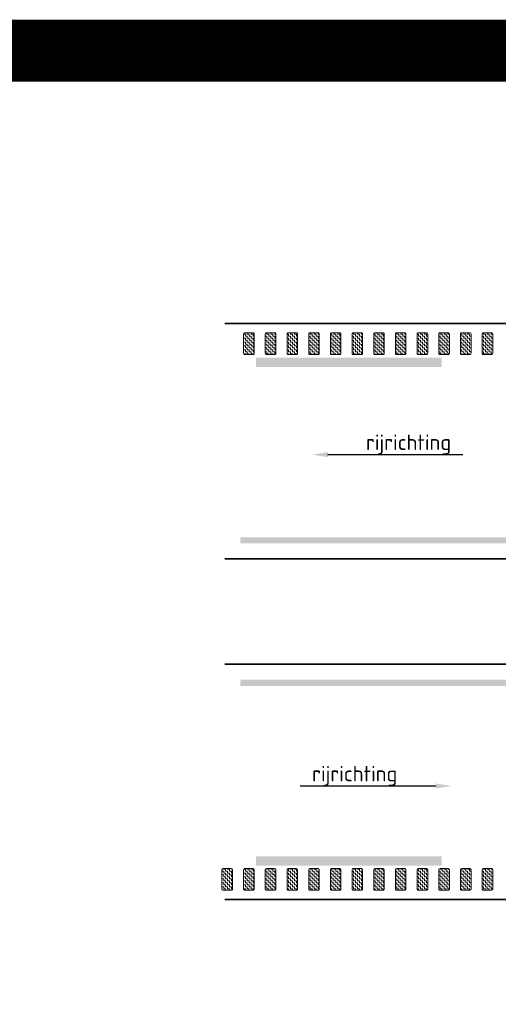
# Model space of a CAD drawing. Header units: metres. Extents: x -699 to 2316, y -1199 to 781.
# Tile 177 of 256: x -33 to -25, y -61 to -45. Entities that reach past the tile are written whole.
import ezdxf
from ezdxf import colors
from ezdxf.entities.mleader import LeaderData, LeaderLine
from ezdxf.math import Vec2, Vec3

# ---------------------------------------------------------------- set-up
doc = ezdxf.new("R2010")
doc.units = ezdxf.units.M
doc.linetypes.add('VW-3-3_STREEP', pattern=[6, 3, -3])
for name, color, linetype, lineweight in [('N-WA-VW-MARKERING_DYNAMISCH-G', 7, 'Continuous', 35), ('N-WE-KL-MANTELBUIS-G', 7, 'Continuous', 35), ('N-WE-VH-KANTVERHARDING-G', 210, 'Continuous', 35), ('N-WE-VH-VERHARDING_BETONSTRAATSTEEN-A', 252, 'Continuous', 18), ('N-WE-VW-MARKERING_LANGS_STREEP_33-G', 7, 'VW-3-3_STREEP', 13), ('N-WE-VW-MARKERING_LANGS_STREEP_DOORGETROKKEN-G', 7, 'Continuous', 13), ('X-XX-AL-T25', 7, 'Continuous', 25)]:
    doc.layers.add(name, color=color, linetype=linetype, lineweight=lineweight)
doc.styles.add('NLCS-ISO-M100-T25', font='NLCS-ISO.ttf', dxfattribs={"height": 0.25})
pattern_1 = [(90, (2.636113, 76.951647), (-0.03175, 0.03175), [0.03175, -0.03175]), (180, (2.636113, 76.983397), (-0.03175, -0.03175), [0.03175, -0.03175])]

# ---------------------------------------------------------------- blocks, each defined once
blk = doc.blocks.new('tellus')
at = {"layer": 'N-WA-VW-MARKERING_DYNAMISCH-G', "lineweight": 9}
h = blk.add_hatch(dxfattribs=at)
h.set_pattern_fill('ZIGZAG', color=8, scale=0.01, angle=90, style=0)
h.set_pattern_definition(pattern_1)
edge = h.paths.add_edge_path()
edge.add_line((22.737, 21.536), (22.867, 21.536))
edge.add_arc((22.867, 21.556), 0.02, 270, 360)
edge.add_line((22.887, 21.556), (22.887, 21.866))
edge.add_arc((22.867, 21.866), 0.02, 0, 90)
edge.add_line((22.867, 21.886), (22.737, 21.886))
edge.add_arc((22.737, 21.866), 0.02, 90, 180)
edge.add_line((22.717, 21.866), (22.717, 21.556))
edge.add_arc((22.737, 21.556), 0.02, 180, 270)
h = blk.add_hatch(dxfattribs=at)
h.set_pattern_fill('ZIGZAG', color=8, scale=0.01, angle=90, style=0)
h.set_pattern_definition(pattern_1)
edge = h.paths.add_edge_path()
edge.add_line((23.087, 21.536), (23.217, 21.536))
edge.add_arc((23.217, 21.556), 0.02, 270, 360)
edge.add_line((23.237, 21.556), (23.237, 21.866))
edge.add_arc((23.217, 21.866), 0.02, 0, 90)
edge.add_line((23.217, 21.886), (23.087, 21.886))
edge.add_arc((23.087, 21.866), 0.02, 90, 180)
edge.add_line((23.067, 21.866), (23.067, 21.556))
edge.add_arc((23.087, 21.556), 0.02, 180, 270)
h = blk.add_hatch(dxfattribs=at)
h.set_pattern_fill('ZIGZAG', color=8, scale=0.01, angle=90, style=0)
h.set_pattern_definition(pattern_1)
edge = h.paths.add_edge_path()
edge.add_line((23.437, 21.536), (23.567, 21.536))
edge.add_arc((23.567, 21.556), 0.02, 270, 360)
edge.add_line((23.587, 21.556), (23.587, 21.866))
edge.add_arc((23.567, 21.866), 0.02, 0, 90)
edge.add_line((23.567, 21.886), (23.437, 21.886))
edge.add_arc((23.437, 21.866), 0.02, 90, 180)
edge.add_line((23.417, 21.866), (23.417, 21.556))
edge.add_arc((23.437, 21.556), 0.02, 180, 270)
h = blk.add_hatch(dxfattribs=at)
h.set_pattern_fill('ZIGZAG', color=8, scale=0.01, angle=90, style=0)
h.set_pattern_definition(pattern_1)
edge = h.paths.add_edge_path()
edge.add_line((23.787, 21.536), (23.917, 21.536))
edge.add_arc((23.917, 21.556), 0.02, 270, 360)
edge.add_line((23.937, 21.556), (23.937, 21.866))
edge.add_arc((23.917, 21.866), 0.02, 0, 90)
edge.add_line((23.917, 21.886), (23.787, 21.886))
edge.add_arc((23.787, 21.866), 0.02, 90, 180)
edge.add_line((23.767, 21.866), (23.767, 21.556))
edge.add_arc((23.787, 21.556), 0.02, 180, 270)
h = blk.add_hatch(dxfattribs=at)
h.set_pattern_fill('ZIGZAG', color=8, scale=0.01, angle=90, style=0)
h.set_pattern_definition(pattern_1)
edge = h.paths.add_edge_path()
edge.add_line((24.137, 21.536), (24.267, 21.536))
edge.add_arc((24.267, 21.556), 0.02, 270, 360)
edge.add_line((24.287, 21.556), (24.287, 21.866))
edge.add_arc((24.267, 21.866), 0.02, 0, 90)
edge.add_line((24.267, 21.886), (24.137, 21.886))
edge.add_arc((24.137, 21.866), 0.02, 90, 180)
edge.add_line((24.117, 21.866), (24.117, 21.556))
edge.add_arc((24.137, 21.556), 0.02, 180, 270)
h = blk.add_hatch(dxfattribs=at)
h.set_pattern_fill('ZIGZAG', color=8, scale=0.01, angle=90, style=0)
h.set_pattern_definition(pattern_1)
edge = h.paths.add_edge_path()
edge.add_line((24.487, 21.536), (24.617, 21.536))
edge.add_arc((24.617, 21.556), 0.02, 270, 360)
edge.add_line((24.637, 21.556), (24.637, 21.866))
edge.add_arc((24.617, 21.866), 0.02, 0, 90)
edge.add_line((24.617, 21.886), (24.487, 21.886))
edge.add_arc((24.487, 21.866), 0.02, 90, 180)
edge.add_line((24.467, 21.866), (24.467, 21.556))
edge.add_arc((24.487, 21.556), 0.02, 180, 270)
h = blk.add_hatch(dxfattribs=at)
h.set_pattern_fill('ZIGZAG', color=8, scale=0.01, angle=90, style=0)
h.set_pattern_definition(pattern_1)
edge = h.paths.add_edge_path()
edge.add_line((24.837, 21.536), (24.967, 21.536))
edge.add_arc((24.967, 21.556), 0.02, 270, 360)
edge.add_line((24.987, 21.556), (24.987, 21.866))
edge.add_arc((24.967, 21.866), 0.02, 0, 90)
edge.add_line((24.967, 21.886), (24.837, 21.886))
edge.add_arc((24.837, 21.866), 0.02, 90, 180)
edge.add_line((24.817, 21.866), (24.817, 21.556))
edge.add_arc((24.837, 21.556), 0.02, 180, 270)
h = blk.add_hatch(dxfattribs=at)
h.set_pattern_fill('ZIGZAG', color=8, scale=0.01, angle=90, style=0)
h.set_pattern_definition(pattern_1)
edge = h.paths.add_edge_path()
edge.add_line((25.187, 21.536), (25.317, 21.536))
edge.add_arc((25.317, 21.556), 0.02, 270, 360)
edge.add_line((25.337, 21.556), (25.337, 21.866))
edge.add_arc((25.317, 21.866), 0.02, 0, 90)
edge.add_line((25.317, 21.886), (25.187, 21.886))
edge.add_arc((25.187, 21.866), 0.02, 90, 180)
edge.add_line((25.167, 21.866), (25.167, 21.556))
edge.add_arc((25.187, 21.556), 0.02, 180, 270)
h = blk.add_hatch(dxfattribs=at)
h.set_pattern_fill('ZIGZAG', color=8, scale=0.01, angle=90, style=0)
h.set_pattern_definition(pattern_1)
edge = h.paths.add_edge_path()
edge.add_line((25.537, 21.536), (25.667, 21.536))
edge.add_arc((25.667, 21.556), 0.02, 270, 360)
edge.add_line((25.687, 21.556), (25.687, 21.866))
edge.add_arc((25.667, 21.866), 0.02, 0, 90)
edge.add_line((25.667, 21.886), (25.537, 21.886))
edge.add_arc((25.537, 21.866), 0.02, 90, 180)
edge.add_line((25.517, 21.866), (25.517, 21.556))
edge.add_arc((25.537, 21.556), 0.02, 180, 270)
h = blk.add_hatch(dxfattribs=at)
h.set_pattern_fill('ZIGZAG', color=8, scale=0.01, angle=90, style=0)
h.set_pattern_definition(pattern_1)
edge = h.paths.add_edge_path()
edge.add_line((25.887, 21.536), (26.017, 21.536))
edge.add_arc((26.017, 21.556), 0.02, 270, 360)
edge.add_line((26.037, 21.556), (26.037, 21.866))
edge.add_arc((26.017, 21.866), 0.02, 0, 90)
edge.add_line((26.017, 21.886), (25.887, 21.886))
edge.add_arc((25.887, 21.866), 0.02, 90, 180)
edge.add_line((25.867, 21.866), (25.867, 21.556))
edge.add_arc((25.887, 21.556), 0.02, 180, 270)
h = blk.add_hatch(dxfattribs=at)
h.set_pattern_fill('ZIGZAG', color=8, scale=0.01, angle=90, style=0)
h.set_pattern_definition(pattern_1)
edge = h.paths.add_edge_path()
edge.add_line((26.237, 21.536), (26.367, 21.536))
edge.add_arc((26.367, 21.556), 0.02, 270, 360)
edge.add_line((26.387, 21.556), (26.387, 21.866))
edge.add_arc((26.367, 21.866), 0.02, 0, 90)
edge.add_line((26.367, 21.886), (26.237, 21.886))
edge.add_arc((26.237, 21.866), 0.02, 90, 180)
edge.add_line((26.217, 21.866), (26.217, 21.556))
edge.add_arc((26.237, 21.556), 0.02, 180, 270)
h = blk.add_hatch(dxfattribs=at)
h.set_pattern_fill('ZIGZAG', color=8, scale=0.01, angle=90, style=0)
h.set_pattern_definition(pattern_1)
edge = h.paths.add_edge_path()
edge.add_line((26.587, 21.536), (26.717, 21.536))
edge.add_arc((26.717, 21.556), 0.02, 270, 360)
edge.add_line((26.737, 21.556), (26.737, 21.866))
edge.add_arc((26.717, 21.866), 0.02, 0, 90)
edge.add_line((26.717, 21.886), (26.587, 21.886))
edge.add_arc((26.587, 21.866), 0.02, 90, 180)
edge.add_line((26.567, 21.866), (26.567, 21.556))
edge.add_arc((26.587, 21.556), 0.02, 180, 270)
h = blk.add_hatch(dxfattribs=at)
h.set_pattern_fill('ZIGZAG', color=8, scale=0.01, angle=90, style=0)
h.set_pattern_definition(pattern_1)
edge = h.paths.add_edge_path()
edge.add_line((22.387, 13.236), (22.517, 13.236))
edge.add_arc((22.517, 13.216), 0.02, 0, 90, ccw=False)
edge.add_line((22.537, 13.216), (22.537, 12.906))
edge.add_arc((22.517, 12.906), 0.02, 270, 360, ccw=False)
edge.add_line((22.517, 12.886), (22.387, 12.886))
edge.add_arc((22.387, 12.906), 0.02, 180, 270, ccw=False)
edge.add_line((22.367, 12.906), (22.367, 13.216))
edge.add_arc((22.387, 13.216), 0.02, 90, 180, ccw=False)
h = blk.add_hatch(dxfattribs=at)
h.set_pattern_fill('ZIGZAG', color=8, scale=0.01, angle=90, style=0)
h.set_pattern_definition(pattern_1)
edge = h.paths.add_edge_path()
edge.add_line((22.737, 13.236), (22.867, 13.236))
edge.add_arc((22.867, 13.216), 0.02, 0, 90, ccw=False)
edge.add_line((22.887, 13.216), (22.887, 12.906))
edge.add_arc((22.867, 12.906), 0.02, 270, 360, ccw=False)
edge.add_line((22.867, 12.886), (22.737, 12.886))
edge.add_arc((22.737, 12.906), 0.02, 180, 270, ccw=False)
edge.add_line((22.717, 12.906), (22.717, 13.216))
edge.add_arc((22.737, 13.216), 0.02, 90, 180, ccw=False)
h = blk.add_hatch(dxfattribs=at)
h.set_pattern_fill('ZIGZAG', color=8, scale=0.01, angle=90, style=0)
h.set_pattern_definition(pattern_1)
edge = h.paths.add_edge_path()
edge.add_line((23.087, 13.236), (23.217, 13.236))
edge.add_arc((23.217, 13.216), 0.02, 0, 90, ccw=False)
edge.add_line((23.237, 13.216), (23.237, 12.906))
edge.add_arc((23.217, 12.906), 0.02, 270, 360, ccw=False)
edge.add_line((23.217, 12.886), (23.087, 12.886))
edge.add_arc((23.087, 12.906), 0.02, 180, 270, ccw=False)
edge.add_line((23.067, 12.906), (23.067, 13.216))
edge.add_arc((23.087, 13.216), 0.02, 90, 180, ccw=False)
h = blk.add_hatch(dxfattribs=at)
h.set_pattern_fill('ZIGZAG', color=8, scale=0.01, angle=90, style=0)
h.set_pattern_definition(pattern_1)
edge = h.paths.add_edge_path()
edge.add_line((23.437, 13.236), (23.567, 13.236))
edge.add_arc((23.567, 13.216), 0.02, 0, 90, ccw=False)
edge.add_line((23.587, 13.216), (23.587, 12.906))
edge.add_arc((23.567, 12.906), 0.02, 270, 360, ccw=False)
edge.add_line((23.567, 12.886), (23.437, 12.886))
edge.add_arc((23.437, 12.906), 0.02, 180, 270, ccw=False)
edge.add_line((23.417, 12.906), (23.417, 13.216))
edge.add_arc((23.437, 13.216), 0.02, 90, 180, ccw=False)
h = blk.add_hatch(dxfattribs=at)
h.set_pattern_fill('ZIGZAG', color=8, scale=0.01, angle=90, style=0)
h.set_pattern_definition(pattern_1)
edge = h.paths.add_edge_path()
edge.add_line((23.787, 13.236), (23.917, 13.236))
edge.add_arc((23.917, 13.216), 0.02, 0, 90, ccw=False)
edge.add_line((23.937, 13.216), (23.937, 12.906))
edge.add_arc((23.917, 12.906), 0.02, 270, 360, ccw=False)
edge.add_line((23.917, 12.886), (23.787, 12.886))
edge.add_arc((23.787, 12.906), 0.02, 180, 270, ccw=False)
edge.add_line((23.767, 12.906), (23.767, 13.216))
edge.add_arc((23.787, 13.216), 0.02, 90, 180, ccw=False)
h = blk.add_hatch(dxfattribs=at)
h.set_pattern_fill('ZIGZAG', color=8, scale=0.01, angle=90, style=0)
h.set_pattern_definition(pattern_1)
edge = h.paths.add_edge_path()
edge.add_line((24.137, 13.236), (24.267, 13.236))
edge.add_arc((24.267, 13.216), 0.02, 0, 90, ccw=False)
edge.add_line((24.287, 13.216), (24.287, 12.906))
edge.add_arc((24.267, 12.906), 0.02, 270, 360, ccw=False)
edge.add_line((24.267, 12.886), (24.137, 12.886))
edge.add_arc((24.137, 12.906), 0.02, 180, 270, ccw=False)
edge.add_line((24.117, 12.906), (24.117, 13.216))
edge.add_arc((24.137, 13.216), 0.02, 90, 180, ccw=False)
h = blk.add_hatch(dxfattribs=at)
h.set_pattern_fill('ZIGZAG', color=8, scale=0.01, angle=90, style=0)
h.set_pattern_definition(pattern_1)
edge = h.paths.add_edge_path()
edge.add_line((24.487, 13.236), (24.617, 13.236))
edge.add_arc((24.617, 13.216), 0.02, 0, 90, ccw=False)
edge.add_line((24.637, 13.216), (24.637, 12.906))
edge.add_arc((24.617, 12.906), 0.02, 270, 360, ccw=False)
edge.add_line((24.617, 12.886), (24.487, 12.886))
edge.add_arc((24.487, 12.906), 0.02, 180, 270, ccw=False)
edge.add_line((24.467, 12.906), (24.467, 13.216))
edge.add_arc((24.487, 13.216), 0.02, 90, 180, ccw=False)
h = blk.add_hatch(dxfattribs=at)
h.set_pattern_fill('ZIGZAG', color=8, scale=0.01, angle=90, style=0)
h.set_pattern_definition(pattern_1)
edge = h.paths.add_edge_path()
edge.add_line((24.837, 13.236), (24.967, 13.236))
edge.add_arc((24.967, 13.216), 0.02, 0, 90, ccw=False)
edge.add_line((24.987, 13.216), (24.987, 12.906))
edge.add_arc((24.967, 12.906), 0.02, 270, 360, ccw=False)
edge.add_line((24.967, 12.886), (24.837, 12.886))
edge.add_arc((24.837, 12.906), 0.02, 180, 270, ccw=False)
edge.add_line((24.817, 12.906), (24.817, 13.216))
edge.add_arc((24.837, 13.216), 0.02, 90, 180, ccw=False)
h = blk.add_hatch(dxfattribs=at)
h.set_pattern_fill('ZIGZAG', color=8, scale=0.01, angle=90, style=0)
h.set_pattern_definition(pattern_1)
edge = h.paths.add_edge_path()
edge.add_line((25.187, 13.236), (25.317, 13.236))
edge.add_arc((25.317, 13.216), 0.02, 0, 90, ccw=False)
edge.add_line((25.337, 13.216), (25.337, 12.906))
edge.add_arc((25.317, 12.906), 0.02, 270, 360, ccw=False)
edge.add_line((25.317, 12.886), (25.187, 12.886))
edge.add_arc((25.187, 12.906), 0.02, 180, 270, ccw=False)
edge.add_line((25.167, 12.906), (25.167, 13.216))
edge.add_arc((25.187, 13.216), 0.02, 90, 180, ccw=False)
h = blk.add_hatch(dxfattribs=at)
h.set_pattern_fill('ZIGZAG', color=8, scale=0.01, angle=90, style=0)
h.set_pattern_definition(pattern_1)
edge = h.paths.add_edge_path()
edge.add_line((25.537, 13.236), (25.667, 13.236))
edge.add_arc((25.667, 13.216), 0.02, 0, 90, ccw=False)
edge.add_line((25.687, 13.216), (25.687, 12.906))
edge.add_arc((25.667, 12.906), 0.02, 270, 360, ccw=False)
edge.add_line((25.667, 12.886), (25.537, 12.886))
edge.add_arc((25.537, 12.906), 0.02, 180, 270, ccw=False)
edge.add_line((25.517, 12.906), (25.517, 13.216))
edge.add_arc((25.537, 13.216), 0.02, 90, 180, ccw=False)
h = blk.add_hatch(dxfattribs=at)
h.set_pattern_fill('ZIGZAG', color=8, scale=0.01, angle=90, style=0)
h.set_pattern_definition(pattern_1)
edge = h.paths.add_edge_path()
edge.add_line((25.887, 13.236), (26.017, 13.236))
edge.add_arc((26.017, 13.216), 0.02, 0, 90, ccw=False)
edge.add_line((26.037, 13.216), (26.037, 12.906))
edge.add_arc((26.017, 12.906), 0.02, 270, 360, ccw=False)
edge.add_line((26.017, 12.886), (25.887, 12.886))
edge.add_arc((25.887, 12.906), 0.02, 180, 270, ccw=False)
edge.add_line((25.867, 12.906), (25.867, 13.216))
edge.add_arc((25.887, 13.216), 0.02, 90, 180, ccw=False)
h = blk.add_hatch(dxfattribs=at)
h.set_pattern_fill('ZIGZAG', color=8, scale=0.01, angle=90, style=0)
h.set_pattern_definition(pattern_1)
edge = h.paths.add_edge_path()
edge.add_line((26.237, 13.236), (26.367, 13.236))
edge.add_arc((26.367, 13.216), 0.02, 0, 90, ccw=False)
edge.add_line((26.387, 13.216), (26.387, 12.906))
edge.add_arc((26.367, 12.906), 0.02, 270, 360, ccw=False)
edge.add_line((26.367, 12.886), (26.237, 12.886))
edge.add_arc((26.237, 12.906), 0.02, 180, 270, ccw=False)
edge.add_line((26.217, 12.906), (26.217, 13.216))
edge.add_arc((26.237, 13.216), 0.02, 90, 180, ccw=False)
h = blk.add_hatch(dxfattribs=at)
h.set_pattern_fill('ZIGZAG', color=8, scale=0.01, angle=90, style=0)
h.set_pattern_definition(pattern_1)
edge = h.paths.add_edge_path()
edge.add_line((26.587, 13.236), (26.717, 13.236))
edge.add_arc((26.717, 13.216), 0.02, 0, 90, ccw=False)
edge.add_line((26.737, 13.216), (26.737, 12.906))
edge.add_arc((26.717, 12.906), 0.02, 270, 360, ccw=False)
edge.add_line((26.717, 12.886), (26.587, 12.886))
edge.add_arc((26.587, 12.906), 0.02, 180, 270, ccw=False)
edge.add_line((26.567, 12.906), (26.567, 13.216))
edge.add_arc((26.587, 13.216), 0.02, 90, 180, ccw=False)
at = {"layer": 'N-WA-VW-MARKERING_DYNAMISCH-G', "color": 8, "lineweight": 9}
for points in [[(22.737, 21.536), (22.867, 21.536, 0.414214), (22.887, 21.556), (22.887, 21.866, 0.414214), (22.867, 21.886), (22.737, 21.886, 0.414214), (22.717, 21.866), (22.717, 21.556, 0.414214)], [(23.087, 21.536), (23.217, 21.536, 0.414214), (23.237, 21.556), (23.237, 21.866, 0.414214), (23.217, 21.886), (23.087, 21.886, 0.414214), (23.067, 21.866), (23.067, 21.556, 0.414214)], [(23.437, 21.536), (23.567, 21.536, 0.414214), (23.587, 21.556), (23.587, 21.866, 0.414214), (23.567, 21.886), (23.437, 21.886, 0.414214), (23.417, 21.866), (23.417, 21.556, 0.414214)], [(23.787, 21.536), (23.917, 21.536, 0.414214), (23.937, 21.556), (23.937, 21.866, 0.414214), (23.917, 21.886), (23.787, 21.886, 0.414214), (23.767, 21.866), (23.767, 21.556, 0.414214)], [(24.137, 21.536), (24.267, 21.536, 0.414214), (24.287, 21.556), (24.287, 21.866, 0.414214), (24.267, 21.886), (24.137, 21.886, 0.414214), (24.117, 21.866), (24.117, 21.556, 0.414214)], [(24.487, 21.536), (24.617, 21.536, 0.414214), (24.637, 21.556), (24.637, 21.866, 0.414214), (24.617, 21.886), (24.487, 21.886, 0.414214), (24.467, 21.866), (24.467, 21.556, 0.414214)], [(24.837, 21.536), (24.967, 21.536, 0.414214), (24.987, 21.556), (24.987, 21.866, 0.414214), (24.967, 21.886), (24.837, 21.886, 0.414214), (24.817, 21.866), (24.817, 21.556, 0.414214)], [(25.187, 21.536), (25.317, 21.536, 0.414214), (25.337, 21.556), (25.337, 21.866, 0.414214), (25.317, 21.886), (25.187, 21.886, 0.414214), (25.167, 21.866), (25.167, 21.556, 0.414214)], [(25.537, 21.536), (25.667, 21.536, 0.414214), (25.687, 21.556), (25.687, 21.866, 0.414214), (25.667, 21.886), (25.537, 21.886, 0.414214), (25.517, 21.866), (25.517, 21.556, 0.414214)], [(25.887, 21.536), (26.017, 21.536, 0.414214), (26.037, 21.556), (26.037, 21.866, 0.414214), (26.017, 21.886), (25.887, 21.886, 0.414214), (25.867, 21.866), (25.867, 21.556, 0.414214)], [(26.237, 21.536), (26.367, 21.536, 0.414214), (26.387, 21.556), (26.387, 21.866, 0.414214), (26.367, 21.886), (26.237, 21.886, 0.414214), (26.217, 21.866), (26.217, 21.556, 0.414214)], [(26.587, 21.536), (26.717, 21.536, 0.414214), (26.737, 21.556), (26.737, 21.866, 0.414214), (26.717, 21.886), (26.587, 21.886, 0.414214), (26.567, 21.866), (26.567, 21.556, 0.414214)], [(22.387, 13.236), (22.517, 13.236, -0.414214), (22.537, 13.216), (22.537, 12.906, -0.414214), (22.517, 12.886), (22.387, 12.886, -0.414214), (22.367, 12.906), (22.367, 13.216, -0.414214)], [(22.737, 13.236), (22.867, 13.236, -0.414214), (22.887, 13.216), (22.887, 12.906, -0.414214), (22.867, 12.886), (22.737, 12.886, -0.414214), (22.717, 12.906), (22.717, 13.216, -0.414214)], [(23.087, 13.236), (23.217, 13.236, -0.414214), (23.237, 13.216), (23.237, 12.906, -0.414214), (23.217, 12.886), (23.087, 12.886, -0.414214), (23.067, 12.906), (23.067, 13.216, -0.414214)], [(23.437, 13.236), (23.567, 13.236, -0.414214), (23.587, 13.216), (23.587, 12.906, -0.414214), (23.567, 12.886), (23.437, 12.886, -0.414214), (23.417, 12.906), (23.417, 13.216, -0.414214)], [(23.787, 13.236), (23.917, 13.236, -0.414214), (23.937, 13.216), (23.937, 12.906, -0.414214), (23.917, 12.886), (23.787, 12.886, -0.414214), (23.767, 12.906), (23.767, 13.216, -0.414214)], [(24.137, 13.236), (24.267, 13.236, -0.414214), (24.287, 13.216), (24.287, 12.906, -0.414214), (24.267, 12.886), (24.137, 12.886, -0.414214), (24.117, 12.906), (24.117, 13.216, -0.414214)], [(24.487, 13.236), (24.617, 13.236, -0.414214), (24.637, 13.216), (24.637, 12.906, -0.414214), (24.617, 12.886), (24.487, 12.886, -0.414214), (24.467, 12.906), (24.467, 13.216, -0.414214)], [(24.837, 13.236), (24.967, 13.236, -0.414214), (24.987, 13.216), (24.987, 12.906, -0.414214), (24.967, 12.886), (24.837, 12.886, -0.414214), (24.817, 12.906), (24.817, 13.216, -0.414214)], [(25.187, 13.236), (25.317, 13.236, -0.414214), (25.337, 13.216), (25.337, 12.906, -0.414214), (25.317, 12.886), (25.187, 12.886, -0.414214), (25.167, 12.906), (25.167, 13.216, -0.414214)], [(25.537, 13.236), (25.667, 13.236, -0.414214), (25.687, 13.216), (25.687, 12.906, -0.414214), (25.667, 12.886), (25.537, 12.886, -0.414214), (25.517, 12.906), (25.517, 13.216, -0.414214)], [(25.887, 13.236), (26.017, 13.236, -0.414214), (26.037, 13.216), (26.037, 12.906, -0.414214), (26.017, 12.886), (25.887, 12.886, -0.414214), (25.867, 12.906), (25.867, 13.216, -0.414214)], [(26.237, 13.236), (26.367, 13.236, -0.414214), (26.387, 13.216), (26.387, 12.906, -0.414214), (26.367, 12.886), (26.237, 12.886, -0.414214), (26.217, 12.906), (26.217, 13.216, -0.414214)], [(26.587, 13.236), (26.717, 13.236, -0.414214), (26.737, 13.216), (26.737, 12.906, -0.414214), (26.717, 12.886), (26.587, 12.886, -0.414214), (26.567, 12.906), (26.567, 13.216, -0.414214)]]:
    blk.add_lwpolyline(points, format="xyb", close=True, dxfattribs=at)
at = {"layer": 'N-WE-KL-MANTELBUIS-G', "color": 3, "const_width": 1}
blk.add_lwpolyline([(0, 26.443), (38.206, 26.443), (38.206, 0), (0, 0)], close=True, dxfattribs=at)
at = {"layer": 'N-WE-VH-KANTVERHARDING-G'}
for p, q in [((22.414, 22.036), (33.087, 22.036)), ((22.414, 18.236), (33.087, 18.236)), ((22.414, 16.536), (33.087, 16.536)), ((22.414, 12.736), (33.087, 12.736))]:
    blk.add_line(p, q, dxfattribs=at)
at = {"layer": 'N-WE-VW-MARKERING_LANGS_STREEP_33-G', "color": 253, "linetype": 'Continuous'}
for points in [[(22.915, 21.486), (25.915, 21.486), (22.915, 21.336), (25.915, 21.336)], [(22.915, 13.286), (25.915, 13.286), (22.915, 13.436), (25.915, 13.436)]]:
    blk.add_solid(points, dxfattribs=at)
at = {"layer": 'N-WE-VW-MARKERING_LANGS_STREEP_DOORGETROKKEN-G', "color": 253, "linetype": 'Continuous'}
for points in [[(22.665, 18.586), (32.415, 18.586), (22.665, 18.486), (32.415, 18.486)], [(22.665, 16.186), (32.415, 16.186), (22.665, 16.286), (32.415, 16.286)]]:
    blk.add_solid(points, dxfattribs=at)
at = {"layer": 'X-XX-AL-T25'}
ml = blk.add_multileader_mtext('Standard', dxfattribs=at)
ml.set_content('rijrichting', color=256, style='NLCS-ISO-M100-T25')
ml.set_leader_properties(color=256, linetype='ByLayer', lineweight=-1)
ml.build(insert=Vec2(0, 0))
ml.multileader.update_dxf_attribs({"text_left_attachment_type": 5, "text_right_attachment_type": 5, "dogleg_length": 0.25, "arrow_head_size": 0.25})
ctx = ml.context
ctx.base_point, ctx.char_height, ctx.arrow_head_size, ctx.landing_gap_size, ctx.plane_origin = Vec3(24.601, 19.92), 0.25, 0.25, 0.09, Vec3(65.542, 83.388)
ctx.left_attachment, ctx.right_attachment = 5, 5
notes = []
notes.append((ctx, [(0, (1, 1, 0), (24.351, 19.92), (1, 0), 0.25, [(0, [(23.822, 19.92)], 0, [])])]))
ctx.mtext.insert, ctx.mtext.flow_direction = Vec3(24.691, 20.245), 5
ml = blk.add_multileader_mtext('Standard', dxfattribs=at)
ml.set_content('rijrichting', color=256, style='NLCS-ISO-M100-T25')
ml.set_leader_properties(color=256, linetype='ByLayer', lineweight=-1)
ml.build(insert=Vec2(0, 0))
ml.multileader.update_dxf_attribs({"text_left_attachment_type": 5, "text_right_attachment_type": 5, "dogleg_length": 0.25, "arrow_head_size": 0.25})
ctx = ml.context
ctx.base_point, ctx.char_height, ctx.arrow_head_size, ctx.landing_gap_size, ctx.plane_origin = Vec3(23.732, 14.57), 0.25, 0.25, 0.09, Vec3(-15.653, 78.039)
ctx.left_attachment, ctx.right_attachment = 5, 5
notes.append((ctx, [(0, (1, 1, 0), (25.537, 14.57), (-1, 0), 0.25, [(0, [(26.066, 14.57)], 0, [])])]))
ctx.mtext.insert, ctx.mtext.flow_direction = Vec3(23.822, 14.895), 5
for ctx, leaders in notes:
    for number, flags, end, landing, length, lines in leaders:
        leader = LeaderData()
        leader.index, (leader.has_last_leader_line, leader.has_dogleg_vector, leader.attachment_direction) = number, flags
        leader.last_leader_point, leader.dogleg_vector, leader.dogleg_length = Vec3(end), Vec3(landing), length
        for number, points, colour, breaks in lines:
            line = LeaderLine()
            line.index, line.vertices, line.color, line.breaks = number, Vec3.list(points), colors.encode_raw_color(colour), breaks
            leader.lines.append(line)
        ctx.leaders.append(leader)

msp = doc.modelspace()

# ---------------------------------------------------------------- block references
at = {"layer": 'N-WE-VH-VERHARDING_BETONSTRAATSTEEN-A'}
msp.add_blockref('tellus', (-52.0171, -72.2941), dxfattribs=at)

doc.saveas('drawing.dxf')
